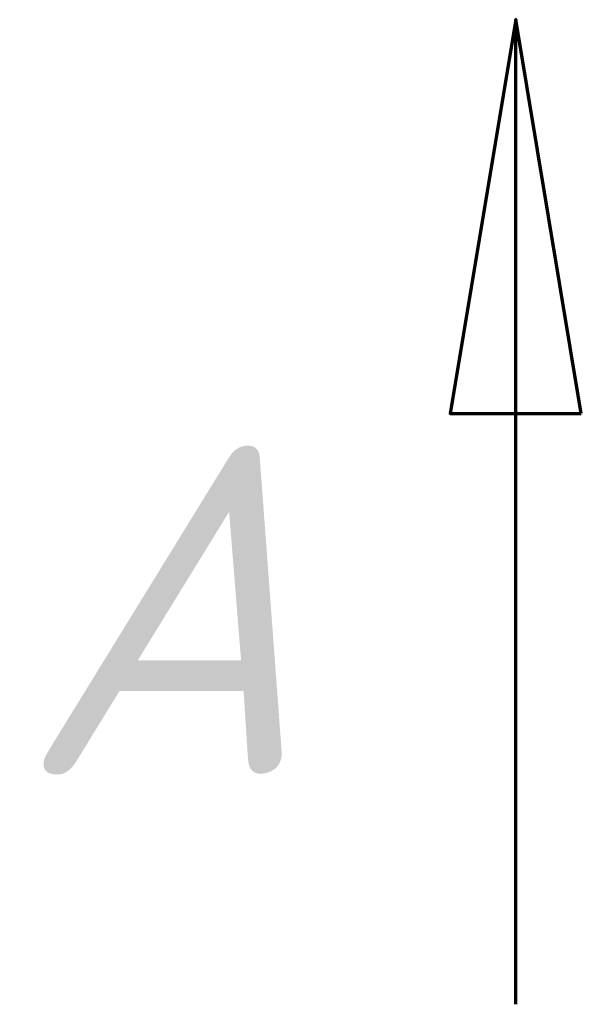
# Model space of a CAD drawing. Header units: millimetres. Extents: x 0 to 1680, y 0 to 1188.
# Tile 22 of 28: x 1222 to 1256, y 601 to 661. Entities that reach past the tile are written whole.
import ezdxf

# ---------------------------------------------------------------- set-up
doc = ezdxf.new("R2010")
doc.units = ezdxf.units.MM
doc.header["$LTSCALE"] = 4
doc.linetypes.add('CHAIN', pattern=[0.7087, 0.4724, -0.0591, 0.1181, -0.0591])
doc.layers.add('Линия  разреза (ГОСТ)', color=7, linetype='CHAIN', lineweight=70)
doc.styles.add('Увеличенный текст (ГОСТ)', font='GOST Common Italic.ttf')

# ---------------------------------------------------------------- blocks, each defined once
blk = doc.blocks.new('2dTransSection0')
at = {"layer": 'Линия  разреза (ГОСТ)', "linetype": 'Continuous'}
for p, q in [((313.091, 165.362), (312.091, 159.362)), ((313.091, 159.362), (313.091, 165.362)), ((314.091, 159.362), (313.091, 165.362)), ((312.091, 159.362), (314.091, 159.362)), ((313.091, 150.362), (313.091, 159.362))]:
    blk.add_line(p, q, dxfattribs=at)
at = {"layer": 'Линия  разреза (ГОСТ)', "linetype": 'Continuous', "flags": 128}
blk.add_lwpolyline([(314.091, 159.362), (313.091, 165.362), (312.091, 159.362), (314.091, 159.362)], dxfattribs=at)
at = {"layer": 'Линия  разреза (ГОСТ)'}
blk.add_solid([(314.091, 159.362), (313.091, 165.362), (312.091, 159.362), (314.091, 159.362)], dxfattribs=at)
at = {"layer": 'Линия  разреза (ГОСТ)', "insert": (305.505, 153.862), "char_height": 5, "attachment_point": 7, "style": 'Увеличенный текст (ГОСТ)'}
blk.add_mtext('A', dxfattribs=at)

msp = doc.modelspace()

# ---------------------------------------------------------------- block references
at = {"layer": 'Линия  разреза (ГОСТ)', "xscale": 4, "yscale": 4, "zscale": 4}
msp.add_blockref('2dTransSection0', (0, 0), dxfattribs=at)

doc.saveas('drawing.dxf')
